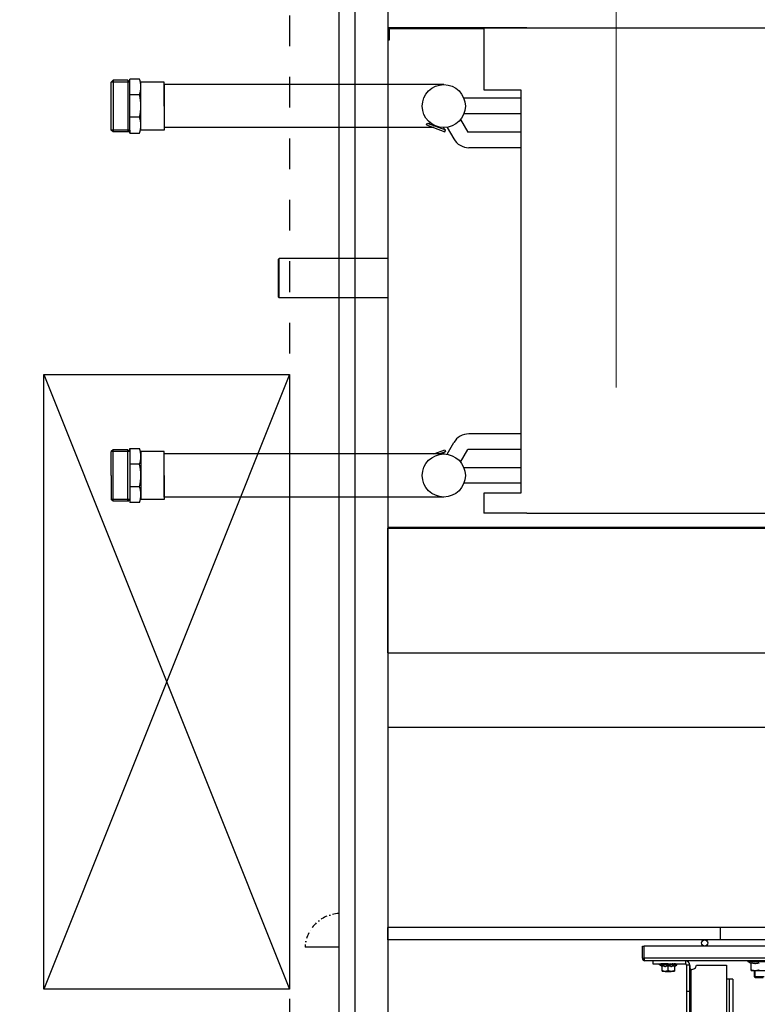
# Model space of a CAD drawing. Header units: millimetres. Extents: x -165365 to -33565, y 7406 to 103342.
# Tile 85 of 256: x -114271 to -113671, y 39894 to 40695. Entities that reach past the tile are written whole.
import ezdxf

# ---------------------------------------------------------------- set-up
doc = ezdxf.new("R2010")
doc.units = ezdxf.units.MM
doc.header["$MEASUREMENT"] = 0
for name, pattern in [('ACAD_ISO03W100', [150, 60, -90]), ('DASHDOT', [1, 0.5, -0.25, 0, -0.25]), ('Dashed2cust', [50, 25, -25]), ('Wipeout_Contour', [1000, 0, -1000])]:
    doc.linetypes.add(name, pattern=pattern)
for name, color, linetype in [('ELEK CIENKIE', 80, 'Continuous'), ('ELEK ODGROMÓWKA', 214, 'Continuous'), ('IPHandle', 7, 'Continuous'), ('Separators', 7, 'Continuous'), ('Słup', 252, 'Continuous')]:
    doc.layers.add(name, color=color, linetype=linetype)
doc.layers.add('HVAC_WENTYLACJA_ETYKIETY', color=3, linetype='Continuous', lineweight=18)

# ---------------------------------------------------------------- blocks, each defined once
blk = doc.blocks.new('A$C67C5DD4D')
at = {"color": 254, "linetype": 'Wipeout_Contour', "lineweight": 0, "ltscale": 478308.335261}
blk.add_wipeout([(40408.52, 21529.51), (41208.52, 21529.51), (41208.52, 23359.51), (40408.52, 23359.51)], dxfattribs=at).dxf.layer = 'Słup'
at = {"layer": 'Słup'}
blk.add_line((40408.52, 23359.51), (40408.52, 21529.51), dxfattribs=at)
blk = doc.blocks.new('VVS021_DRN.PN_R12_t')
at = {"color": 7}
for p, q in [((0, 0), (0, 34.68)), ((16, 0), (16, 34.68)), ((0, 0), (16, 0)), ((0, 0), (11.02, 0))]:
    blk.add_line(p, q, dxfattribs=at)
at = {"color": 7, "linetype": 'Continuous'}
for p, q in [((7.389765, 0), (7.389765, -3.484245)), ((8.649605, 0), (8.649605, -3.484245)), ((8.649605, -3.484245), (7.389765, -3.484245)), ((7.389765, -3.484245), (7.40945, -3.50393)), ((8.62992, -3.50393), (7.40945, -3.50393)), ((8.62992, -3.50393), (8.649605, -3.484245))]:
    blk.add_line(p, q, dxfattribs=at)
blk = doc.blocks.new('AVS012_DRN.PL_t')
at = {"color": 7}
for p, q in [((0, 0), (0, 34.68)), ((4, 0), (4, 34.68))]:
    blk.add_line(p, q, dxfattribs=at)
at = {"color": 7, "linetype": 'Continuous'}
blk.add_line((4, 0), (0, 0), dxfattribs=at)
blk = doc.blocks.new('VVS030_WCL_R12_t')
for p, q in [((0, 4.449), (0, 32.402)), ((15.551, 4.449), (15.551, 32.402)), ((0, 4.449), (0, 0)), ((15.551, 4.449), (15.551, 3.071)), ((1.988, 3.071), (1.988, 4.252)), ((1.988, 4.252), (14.902, 4.252)), ((3.343, 4.252), (3.343, 2.561)), ((3.843, 4.252), (3.843, 2.597)), ((13.008, 4.252), (13.008, 2.597)), ((13.508, 4.252), (13.508, 2.561)), ((14.902, 4.252), (14.902, 3.071)), ((0.039, 3.071), (0.039, 0.039)), ((0.039, 3.071), (1.988, 3.071)), ((14.902, 3.071), (15.551, 3.071)), ((2.941, 2.329), (3.343, 2.561)), ((13.91, 2.329), (13.508, 2.561)), ((3.191, 1.896), (3.561, 2.11)), ((13.66, 1.896), (13.289, 2.11)), ((1.821, 1.791), (1.821, -7.165)), ((3.059, 1.256), (3.274, 1.848)), ((3.114, 1.236), (3.33, 1.828)), ((3.33, 1.828), (3.274, 1.848)), ((13.521, 1.828), (13.576, 1.848)), ((13.652, 1.468), (13.521, 1.828)), ((13.652, 1.641), (13.576, 1.848)), ((13.652, 1.791), (13.652, -7.165)), ((15.03, 1.791), (15.03, -7.165)), ((3.199, 1.468), (3.199, -7.165)), ((3.114, 1.236), (3.059, 1.256)), ((0, 0), (0.394, 0)), ((0.039, 0.039), (0.394, 0.039)), ((0.394, 0.039), (0.394, 0)), ((1.821, -7.165), (3.199, -7.165)), ((15.03, -7.165), (13.652, -7.165))]:
    blk.add_line(p, q)
at = {"ltscale": 0.3}
for p, q in [((2.26, 4.252), (2.26, 2.433)), ((2.76, 4.252), (2.76, 2.433)), ((14.091, 4.252), (14.091, 2.42)), ((14.591, 4.252), (14.591, 2.42))]:
    blk.add_line(p, q, dxfattribs=at)
at = {"ltscale": 5}
for p, q in [((2.51, -7.165), (1.742, -7.165)), ((1.742, -7.165), (1.742, -7.928)), ((2.51, -7.165), (3.278, -7.165)), ((3.278, -7.165), (3.278, -7.928)), ((14.341, -7.165), (13.573, -7.165)), ((13.573, -7.165), (13.573, -7.928)), ((14.341, -7.165), (15.108, -7.165)), ((15.108, -7.165), (15.108, -7.928)), ((1.644, -7.953), (1.644, -8.268)), ((3.278, -7.913), (1.742, -7.913)), ((2.151, -7.953), (2.151, -8.268)), ((2.869, -7.953), (2.869, -8.268)), ((3.376, -8.268), (3.376, -7.953)), ((13.474, -8.268), (13.474, -7.953)), ((13.573, -7.913), (15.108, -7.913)), ((13.982, -7.953), (13.982, -8.268)), ((14.699, -7.953), (14.699, -8.268)), ((15.207, -7.953), (15.207, -8.268)), ((3.376, -8.268), (1.644, -8.268)), ((1.683, -8.327), (1.742, -8.268)), ((1.683, -8.327), (3.337, -8.327)), ((1.683, -8.327), (1.683, -8.799)), ((1.742, -8.268), (1.742, -8.858)), ((3.278, -8.268), (3.278, -8.858)), ((3.337, -8.327), (3.278, -8.268)), ((3.278, -8.268), (3.376, -8.268)), ((3.337, -8.327), (3.337, -8.799)), ((13.474, -8.268), (15.207, -8.268)), ((13.573, -8.268), (13.474, -8.268)), ((13.514, -8.327), (13.573, -8.268)), ((15.167, -8.327), (13.514, -8.327)), ((13.514, -8.327), (13.514, -8.799)), ((13.573, -8.268), (13.573, -8.858)), ((15.108, -8.268), (15.108, -8.858)), ((15.167, -8.327), (15.108, -8.268)), ((15.167, -8.327), (15.167, -8.799)), ((1.683, -8.799), (3.337, -8.799)), ((1.683, -8.799), (1.742, -8.858)), ((3.337, -8.799), (3.278, -8.858)), ((3.337, -8.799), (3.278, -8.858)), ((15.167, -8.799), (13.514, -8.799)), ((13.514, -8.799), (13.573, -8.858)), ((13.514, -8.799), (13.573, -8.858)), ((15.167, -8.799), (15.108, -8.858)), ((3.278, -8.858), (1.742, -8.858)), ((14.341, -8.858), (13.573, -8.858)), ((14.341, -8.858), (15.108, -8.858))]:
    blk.add_line(p, q, dxfattribs=at)
for centre in [(2.51, 1.791), (2.51, 1.791), (14.341, 1.791), (14.341, 1.791)]:
    blk.add_circle(centre, 0.689)
for centre, radius, start, end in [((3.28, 2.597), 0.562, 300, 0), ((13.57, 2.597), 0.562, 180, 240), ((3.136, 1.917), 0.154, 293.8252, 333.3904), ((13.714, 1.917), 0.154, 206.6096, 246.1748), ((2.909, 1.292), 0.154, 346.6096, 26.1748)]:
    blk.add_arc(centre, radius, start, end)
for centre, radius, start, end in [((1.897, -8.75), 0.837, 72.3571, 107.6429), ((2.51, -9.569), 1.655, 77.4831, 102.5212), ((3.122, -8.75), 0.837, 72.3571, 107.6429), ((13.728, -8.75), 0.837, 72.3571, 107.6429), ((14.34, -9.569), 1.655, 77.4788, 102.5169), ((14.953, -8.75), 0.837, 72.3571, 107.6429)]:
    blk.add_arc(centre, radius, start, end, dxfattribs=at)
blk = doc.blocks.new('VVS030_FLX1_315_1.5kW_2x1_v2_t')
at = {"color": 7}
for p in [(0, 881), (10, 0)]:
    blk.add_line(p, (0, 0), dxfattribs=at)
blk.add_line((10, 881), (10, 0))
at = {"color": 7, "linetype": 'Continuous'}
for p, q in [((15, 675.5), (15, 208.5)), ((25, 675.5), (25, 208.5)), ((27, 675), (27, 209)), ((27.3, 310.95), (27.3, 293.05)), ((27.89, 310.95), (27.89, 293.05)), ((34.9, 295.5), (34.9, 308.5)), ((39.9, 298), (39.9, 306)), ((40.9, 305.25), (40.9, 298.75)), ((27.3, 299.2), (27, 299.2)), ((27.3, 296.73), (27, 296.73)), ((27.1, 300.46), (27.06, 300.46)), ((27.08, 300.6), (27.12, 300.27)), ((27.12, 300.27), (27.17, 299.95)), ((27.17, 299.95), (27.21, 299.65)), ((27.21, 299.65), (27.25, 299.36)), ((27.3, 299.36), (27.25, 299.36)), ((27.3, 297.05), (27.25, 297.05)), ((29.3, 298.44), (29.3, 299.06)), ((34.9, 298), (39.9, 298)), ((39.9, 298), (40.9, 299)), ((27.3, 294.9), (27, 294.9)), ((27.3, 293.92), (27, 293.92)), ((27.3, 293.86), (27, 293.86)), ((27.3, 294.35), (27.17, 294.35)), ((27.3, 295.33), (27.25, 295.33)), ((27.89, 293.05), (27.3, 293.05)), ((29.3, 295.49), (27.89, 293.05)), ((34.9, 295.5), (28.73, 295.5)), ((29.3, 295.49), (29.3, 295.5)), ((42, 280.5), (96.81, 280.5)), ((42, 280.5), (42, 275.5)), ((30.5, 275.5), (96.81, 275.5)), ((30.5, 250.9), (30.5, 275.5)), ((42, 277.5), (96.81, 277.5)), ((27, 242), (29.5, 242)), ((29.5, 215.5), (29.5, 242)), ((484.5, 245.5), (30.5, 245.5)), ((30.5, 245.5), (30.5, 243)), ((30.5, 243), (132, 243)), ((33.88, 246.5), (132, 246.5)), ((52, 245.5), (52, 243)), ((29.8, 234.25), (29.5, 234.25)), ((29.52, 233.5), (29.5, 233.86)), ((29.5, 233.57), (29.51, 233.61)), ((29.8, 233.5), (29.5, 233.5)), ((29.55, 232.08), (29.5, 233.16)), ((29.8, 234.3), (29.55, 234.3)), ((30.34, 235.1), (29.8, 235.1)), ((29.8, 235.1), (29.8, 220.9)), ((30.34, 235.1), (30.34, 220.9)), ((31.55, 233.01), (30.34, 235.1)), ((31.11, 233), (35.4, 233)), ((31.55, 233), (31.55, 233.01)), ((35.4, 223), (35.4, 233)), ((29.8, 232.08), (29.5, 232.08)), ((29.5, 231.97), (29.53, 231.75)), ((29.61, 230.19), (29.5, 231.83)), ((29.5, 231), (29.55, 231)), ((29.8, 230.17), (29.5, 230.17)), ((29.5, 230.04), (29.75, 228)), ((29.8, 228), (29.5, 228)), ((29.5, 227.86), (29.53, 227.59)), ((29.61, 226.84), (29.5, 225.96)), ((29.8, 225.83), (29.5, 225.83)), ((29.57, 225.2), (29.5, 224.17)), ((29.5, 225), (29.55, 225)), ((29.53, 231.75), (29.57, 231.51)), ((29.53, 227.59), (29.57, 227.31)), ((29.57, 231.51), (29.6, 231.26)), ((29.57, 227.31), (29.6, 227.05)), ((29.6, 231.26), (29.63, 231)), ((29.6, 227.05), (29.63, 226.79)), ((29.61, 230.17), (29.61, 230.19)), ((29.63, 226.84), (29.61, 226.84)), ((29.63, 231), (29.67, 230.73)), ((29.63, 226.79), (29.67, 226.53)), ((29.67, 230.73), (29.7, 230.46)), ((29.67, 226.53), (29.7, 226.29)), ((29.7, 230.46), (29.73, 230.17)), ((29.8, 225.96), (29.75, 225.96)), ((34.95, 228), (31.11, 228)), ((31.55, 230.23), (31.55, 230.77)), ((31.55, 225.23), (31.55, 225.77)), ((35.4, 230.5), (35.9, 230)), ((35.4, 225.5), (35.9, 226)), ((35.9, 230.5), (35.9, 225.5)), ((29.8, 223.92), (29.5, 223.92)), ((29.54, 223.6), (29.5, 222.84)), ((29.8, 222.5), (29.5, 222.5)), ((29.51, 222.39), (29.5, 222.14)), ((29.8, 221.75), (29.5, 221.75)), ((29.8, 221.7), (29.55, 221.7)), ((29.8, 222.08), (29.68, 222.08)), ((29.8, 224.16), (29.75, 224.16)), ((29.8, 222.83), (29.75, 222.83)), ((30.34, 220.9), (29.8, 220.9)), ((31.55, 222.99), (30.34, 220.9)), ((35.4, 223), (31.11, 223)), ((31.55, 222.99), (31.55, 223)), ((25, 208.5), (15, 208.5)), ((15, 207), (15, 208.5)), ((25.39, 208.56), (25, 208.5)), ((25, 207), (25, 208.5)), ((27, 215.5), (29.5, 215.5)), ((25, 207), (15, 207))]:
    blk.add_line(p, q, dxfattribs=at)
at = {"color": 2, "linetype": 'Continuous'}
for p, q in [((40.9, 298.75), (34.9, 298.75)), ((29.59, 230.5), (29.5, 230.5)), ((29.53, 225.5), (29.5, 225.5)), ((35.9, 230.5), (35.4, 230.5)), ((35.9, 225.5), (35.4, 225.5))]:
    blk.add_line(p, q, dxfattribs=at)
at = {"color": 0}
blk.add_line((10, 270.5), (0, 270.5), dxfattribs=at)
at = {"color": 7, "linetype": 'Continuous'}
for points in [[(27, 298.48), (27.01, 298.39), (27.03, 298.25), (27.06, 298.1), (27.08, 297.96), (27.1, 297.83), (27.12, 297.7), (27.14, 297.57), (27.17, 297.46), (27.19, 297.35), (27.21, 297.24), (27.23, 297.14), (27.25, 297.05)], [(28.73, 302), (28.82, 301.69), (28.91, 301.39), (28.99, 301.09), (29.07, 300.8), (29.13, 300.51), (29.18, 300.22), (29.22, 299.93), (29.26, 299.64), (29.28, 299.35), (29.3, 299.06)], [(29.3, 298.44), (29.28, 298.15), (29.26, 297.86), (29.22, 297.57), (29.18, 297.28), (29.13, 296.99), (29.06, 296.7), (28.99, 296.4), (28.91, 296.11), (28.82, 295.81), (28.73, 295.5)], [(34.9, 298.75), (34.89, 299.07), (34.88, 299.39), (34.85, 299.71), (34.8, 300.03), (34.75, 300.35), (34.69, 300.67), (34.61, 300.99), (34.53, 301.32), (34.43, 301.66), (34.32, 302)], [(34.32, 295.5), (34.43, 295.84), (34.53, 296.18), (34.61, 296.51), (34.69, 296.83), (34.75, 297.16), (34.8, 297.47), (34.85, 297.79), (34.88, 298.11), (34.89, 298.43), (34.9, 298.75)], [(27, 296.17), (27.01, 296.11), (27.03, 296.01), (27.06, 295.91), (27.08, 295.81), (27.1, 295.73), (27.12, 295.65), (27.14, 295.58), (27.17, 295.51), (27.19, 295.45), (27.21, 295.4), (27.23, 295.36), (27.25, 295.33)], [(30.87, 245.5), (31.23, 245.5), (31.56, 245.5), (31.88, 245.51), (32.17, 245.53), (32.45, 245.56), (32.71, 245.61), (32.94, 245.68), (33.16, 245.76), (33.35, 245.87), (33.52, 246), (33.67, 246.16), (33.79, 246.32), (33.88, 246.5)], [(29.5, 234.23), (29.52, 234.19), (29.53, 234.15), (29.55, 234.11), (29.57, 234.06), (29.58, 234), (29.6, 233.94), (29.62, 233.88), (29.63, 233.8), (29.65, 233.73), (29.67, 233.65), (29.68, 233.56), (29.7, 233.5)], [(29.5, 233.42), (29.52, 233.35), (29.53, 233.27), (29.55, 233.18), (29.57, 233.09), (29.58, 232.99), (29.6, 232.89), (29.62, 232.79), (29.63, 232.68), (29.65, 232.57), (29.67, 232.46), (29.68, 232.34), (29.7, 232.22), (29.72, 232.08)], [(29.5, 232.19), (29.52, 232.29), (29.53, 232.38), (29.54, 232.4)], [(29.55, 234.3), (29.57, 234.3), (29.58, 234.29), (29.6, 234.27), (29.62, 234.25)], [(31.11, 233), (31.2, 232.71), (31.28, 232.42), (31.35, 232.14), (31.42, 231.87), (31.47, 231.59), (31.5, 231.32), (31.53, 231.05), (31.55, 230.77)], [(35.4, 230.5), (35.4, 230.75), (35.38, 230.99), (35.36, 231.24), (35.33, 231.48), (35.29, 231.73), (35.24, 231.97), (35.18, 232.22), (35.11, 232.48), (35.04, 232.74), (34.95, 233)], [(29.5, 225.69), (29.52, 225.57), (29.53, 225.45), (29.55, 225.33), (29.57, 225.21)], [(29.57, 225.21), (29.58, 225.09), (29.6, 224.98), (29.62, 224.87), (29.63, 224.77), (29.65, 224.67), (29.67, 224.57), (29.68, 224.48), (29.7, 224.4), (29.72, 224.31), (29.73, 224.24), (29.75, 224.16)], [(29.7, 226.29), (29.73, 226.07), (29.75, 225.96)], [(31.55, 230.23), (31.54, 230.01), (31.52, 229.79), (31.49, 229.57), (31.46, 229.35), (31.41, 229.13), (31.37, 228.91), (31.31, 228.68), (31.25, 228.46), (31.18, 228.23), (31.11, 228)], [(31.11, 228), (31.2, 227.71), (31.28, 227.42), (31.35, 227.14), (31.42, 226.87), (31.47, 226.59), (31.5, 226.32), (31.53, 226.05), (31.55, 225.77)], [(31.55, 225.23), (31.54, 225.01), (31.52, 224.79), (31.49, 224.57), (31.46, 224.35), (31.41, 224.13), (31.37, 223.91), (31.31, 223.68), (31.25, 223.46), (31.18, 223.23), (31.11, 223)], [(34.95, 228), (35.04, 228.26), (35.11, 228.52), (35.18, 228.78), (35.24, 229.03), (35.29, 229.27), (35.33, 229.52), (35.36, 229.76), (35.38, 230.01), (35.4, 230.25), (35.4, 230.5)], [(35.4, 225.5), (35.4, 225.75), (35.38, 225.99), (35.36, 226.24), (35.33, 226.48), (35.29, 226.73), (35.24, 226.97), (35.18, 227.22), (35.11, 227.48), (35.04, 227.74), (34.95, 228)], [(34.95, 223), (35.04, 223.26), (35.11, 223.52), (35.18, 223.78), (35.24, 224.03), (35.29, 224.27), (35.33, 224.52), (35.36, 224.76), (35.38, 225.01), (35.4, 225.25), (35.4, 225.5)], [(29.5, 223.81), (29.52, 223.71), (29.53, 223.62)], [(29.5, 222.43), (29.52, 222.37), (29.53, 222.32), (29.55, 222.27), (29.57, 222.22), (29.58, 222.18), (29.6, 222.15), (29.62, 222.12), (29.63, 222.1), (29.65, 222.09), (29.67, 222.08), (29.68, 222.08)], [(29.53, 223.62), (29.55, 223.53), (29.57, 223.44), (29.58, 223.36), (29.6, 223.28), (29.62, 223.21), (29.63, 223.14), (29.65, 223.08), (29.67, 223.03), (29.68, 222.98), (29.7, 222.93), (29.72, 222.89), (29.73, 222.86), (29.75, 222.83)], [(27, 209), (26.96, 208.94), (26.85, 208.87), (26.66, 208.81), (26.41, 208.75), (26.11, 208.69), (25.77, 208.63), (25.39, 208.56)]]:
    blk.add_lwpolyline(points, dxfattribs=at)
at = {"color": 0}
blk.add_circle((12.5, 257.62), 2.5, dxfattribs=at)
at = {"color": 7, "linetype": 'Continuous'}
for centre, radius, start, end in [((30.5, 247.4), 3.5, 345.02818, 90), ((30.5, 242), 3.5, 90, 180), ((30.5, 242), 1, 90, 180), ((25, 209), 2, 270, 0)]:
    blk.add_arc(centre, radius, start, end, dxfattribs=at)
blk = doc.blocks.new('AVS_IPMC2_LR_2_t')
blk.add_line((27.4, 0), (27.4, -27.4))
at = {"color": 7, "linetype": 'DASHDOT', "ltscale": 10}
blk.add_arc((28.92, 1.52), 28.96, 183.01365, 266.98635, dxfattribs=at)
blk = doc.blocks.new('A$C67C899CF')
for p, q in [((112, 224.99955), (1966, 224.99955)), ((110, 184.99955), (1968, 184.99955))]:
    blk.add_line(p, q)
at = {"linetype": 'Dashed2cust'}
blk.add_line((110, 144.99955), (1968, 144.99955), dxfattribs=at)
at = {"layer": 'Separators'}
blk.add_line((1089, 224.99955), (1089, 1105.99955), dxfattribs=at)
at = {"xscale": 25.4, "yscale": 25.4}
for name, p in [('VVS021_DRN.PN_R12_t', (520, 224.99955)), ('AVS012_DRN.PL_t', (927, 224.99955)), ('VVS030_WCL_R12_t', (520, 224.99955))]:
    blk.add_blockref(name, p, dxfattribs=at)
blk.add_blockref('VVS030_FLX1_315_1.5kW_2x1_v2_t', (1252, 224.99955))
at = {"layer": 'IPHandle'}
blk.add_blockref('AVS_IPMC2_LR_2_t', (1240.534, 184.99955), dxfattribs=at)

msp = doc.modelspace()

# ---------------------------------------------------------------- block references
msp.add_blockref('A$C67C5DD4D', (-154407.14734, 17746.99902))

# ---------------------------------------------------------------- next in the draw order: linework, layer by layer
at = {"layer": 'ELEK CIENKIE', "color": 232, "linetype": 'ACAD_ISO03W100', "ltscale": 3}
msp.add_circle((-111113.41336, 36619.62119), 7540, dxfattribs=at)
at = {"layer": 'ELEK ODGROMÓWKA'}
for p, q in [((-114251.79518, 40406.81468), (-114051.79518, 39906.81468)), ((-114051.79518, 40406.81468), (-114251.79518, 39906.81468))]:
    msp.add_line(p, q, dxfattribs=at)
msp.add_lwpolyline([(-114251.79518, 40406.81468), (-114051.79518, 40406.81468), (-114051.79518, 39906.81468), (-114251.79518, 39906.81468)], close=True, dxfattribs=at)
at = {"layer": 'HVAC_WENTYLACJA_ETYKIETY'}
msp.add_lwpolyline([(-113786.1938, 42216.58898), (-113786.1938, 40396.30193)], dxfattribs=at)

# ---------------------------------------------------------------- next in the draw order: block references
at = {"rotation": 270}
msp.add_blockref('A$C67C899CF', (-114196.79473, 41208.89534), dxfattribs=at)

doc.saveas('drawing.dxf')
